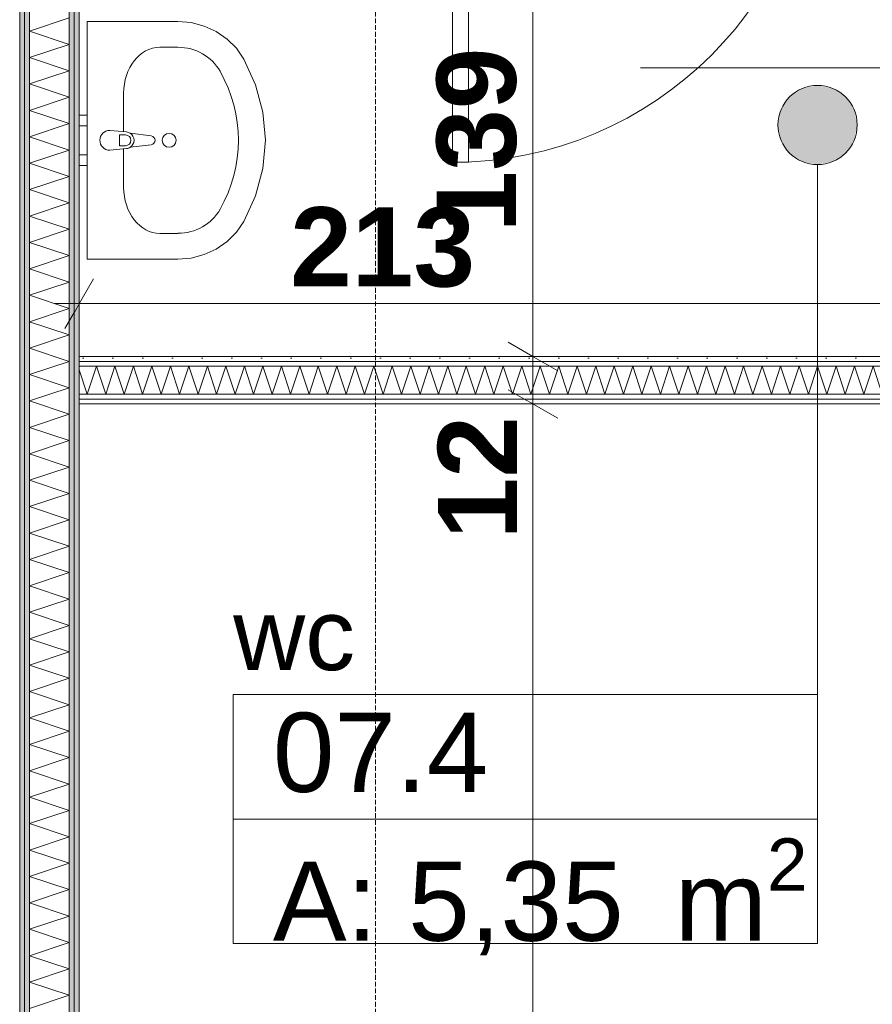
# Model space of a CAD drawing. Extents: x -7314 to 11761, y 144 to 9383.
# Tile 149 of 193: x 5939 to 6154, y 6862 to 7110. Entities that reach past the tile are written whole.
import ezdxf
from ezdxf.xclip import XClip

# ---------------------------------------------------------------- set-up
doc = ezdxf.new("R2010")
doc.units = 0
doc.header["$MEASUREMENT"] = 0
doc.header["$XCLIPFRAME"] = 0
doc.linetypes.add('Krawędzie ukryte', pattern=[68, 48, -20])
doc.linetypes.add('Wipeout_Contour', pattern=[20000, 0, -20000])
for name, color, linetype in [('FORMA - Arch 01 - 220-A Ściany', 7, 'Continuous'), ('FORMA - Arch 01 - 410-K Osie', 7, 'Continuous'), ('FORMA - Arch 01 - 540-I Ogrzewanie', 7, 'Continuous'), ('FORMA - Arch 02 - Strefy', 7, 'Continuous'), ('FORMA - Arch 04 - Wymiary ogólne', 7, 'Continuous')]:
    doc.layers.add(name, color=color, linetype=linetype)
doc.styles.add('STYL_AUTOMATYCZNY_2', font='arial.ttf')
doc.styles.add('STYL_AUTOMATYCZNY_9', font='arial.ttf')
pattern_1 = [(0, (4185.3, -5972.398), (0, 7.5), [0, -7.5])]

# ---------------------------------------------------------------- blocks, each defined once
blk = doc.blocks.new('*X228')
at = {"layer": 'FORMA - Arch 01 - 220-A Ściany', "color": 7, "linetype": 'Continuous', "lineweight": 5, "ltscale": 0.025}
for p, q in [((5941.77, 7107.6), (5951.77, 7110.94)), ((5951.77, 7104.27), (5941.77, 7107.6)), ((5941.77, 7100.94), (5951.77, 7104.27)), ((5951.77, 7097.6), (5941.77, 7100.94)), ((5941.77, 7094.27), (5951.77, 7097.6)), ((5951.77, 7090.94), (5941.77, 7094.27)), ((5941.77, 7087.6), (5951.77, 7090.94)), ((5951.77, 7084.27), (5941.77, 7087.6)), ((5941.77, 7080.94), (5951.77, 7084.27)), ((5951.77, 7077.6), (5941.77, 7080.94)), ((5941.77, 7074.27), (5951.77, 7077.6)), ((5951.77, 7070.94), (5941.77, 7074.27)), ((5941.77, 7067.6), (5951.77, 7070.94)), ((5951.77, 7064.27), (5941.77, 7067.6)), ((5941.77, 7060.94), (5951.77, 7064.27)), ((5951.77, 7057.6), (5941.77, 7060.94)), ((5941.77, 7054.27), (5951.77, 7057.6)), ((5951.77, 7050.94), (5941.77, 7054.27)), ((5941.77, 7047.6), (5951.77, 7050.94)), ((5951.77, 7044.27), (5941.77, 7047.6)), ((5941.77, 7040.94), (5951.77, 7044.27)), ((5951.77, 7037.6), (5941.77, 7040.94)), ((5941.77, 7034.27), (5951.77, 7037.6)), ((5951.77, 7030.94), (5941.77, 7034.27)), ((5941.77, 7027.6), (5951.77, 7030.94)), ((5951.77, 7024.27), (5941.77, 7027.6)), ((5941.77, 7020.94), (5951.77, 7024.27)), ((5951.77, 7017.6), (5941.77, 7020.94)), ((5941.77, 7014.27), (5951.77, 7017.6)), ((5951.77, 7010.94), (5941.77, 7014.27)), ((5941.77, 7007.6), (5951.77, 7010.94)), ((5951.77, 7004.27), (5941.77, 7007.6)), ((5941.77, 7000.94), (5951.77, 7004.27)), ((5951.77, 6997.6), (5941.77, 7000.94)), ((5941.77, 6994.27), (5951.77, 6997.6)), ((5951.77, 6990.94), (5941.77, 6994.27)), ((5941.77, 6987.6), (5951.77, 6990.94)), ((5951.77, 6984.27), (5941.77, 6987.6)), ((5941.77, 6980.94), (5951.77, 6984.27)), ((5951.77, 6977.6), (5941.77, 6980.94)), ((5941.77, 6974.27), (5951.77, 6977.6)), ((5951.77, 6970.94), (5941.77, 6974.27)), ((5941.77, 6967.6), (5951.77, 6970.94)), ((5951.77, 6964.27), (5941.77, 6967.6)), ((5941.77, 6960.94), (5951.77, 6964.27)), ((5951.77, 6957.6), (5941.77, 6960.94)), ((5941.77, 6954.27), (5951.77, 6957.6)), ((5951.77, 6950.94), (5941.77, 6954.27)), ((5941.77, 6947.6), (5951.77, 6950.94)), ((5951.77, 6944.27), (5941.77, 6947.6)), ((5941.77, 6940.94), (5951.77, 6944.27)), ((5951.77, 6937.6), (5941.77, 6940.94)), ((5941.77, 6934.27), (5951.77, 6937.6)), ((5951.77, 6930.94), (5941.77, 6934.27)), ((5941.77, 6927.6), (5951.77, 6930.94)), ((5951.77, 6924.27), (5941.77, 6927.6)), ((5941.77, 6920.94), (5951.77, 6924.27)), ((5951.77, 6917.6), (5941.77, 6920.94)), ((5941.77, 6914.27), (5951.77, 6917.6)), ((5951.77, 6910.94), (5941.77, 6914.27)), ((5941.77, 6907.6), (5951.77, 6910.94)), ((5951.77, 6904.27), (5941.77, 6907.6)), ((5941.77, 6900.94), (5951.77, 6904.27)), ((5951.77, 6897.6), (5941.77, 6900.94)), ((5941.77, 6894.27), (5951.77, 6897.6)), ((5951.77, 6890.94), (5941.77, 6894.27)), ((5941.77, 6887.6), (5951.77, 6890.94)), ((5951.77, 6884.27), (5941.77, 6887.6)), ((5941.77, 6880.94), (5951.77, 6884.27)), ((5951.77, 6877.6), (5941.77, 6880.94)), ((5941.77, 6874.27), (5951.77, 6877.6)), ((5951.77, 6870.94), (5941.77, 6874.27)), ((5941.77, 6867.6), (5951.77, 6870.94)), ((5951.77, 6864.27), (5941.77, 6867.6)), ((5941.77, 6860.94), (5951.77, 6864.27))]:
    blk.add_line(p, q, dxfattribs=at)
blk = doc.blocks.new('*X274')
at = {"layer": 'FORMA - Arch 01 - 220-A Ściany', "color": 7, "linetype": 'Continuous', "lineweight": 5, "ltscale": 0.025}
for p, q in [((5956.3, 7016.01), (5958.63, 7023.01)), ((5958.63, 7023.01), (5960.97, 7016.01)), ((5960.97, 7016.01), (5963.3, 7023.01)), ((5963.3, 7023.01), (5965.63, 7016.01)), ((5965.63, 7016.01), (5967.97, 7023.01)), ((5967.97, 7023.01), (5970.3, 7016.01)), ((5970.3, 7016.01), (5972.63, 7023.01)), ((5972.63, 7023.01), (5974.97, 7016.01)), ((5974.97, 7016.01), (5977.3, 7023.01)), ((5977.3, 7023.01), (5979.63, 7016.01)), ((5979.63, 7016.01), (5981.97, 7023.01)), ((5981.97, 7023.01), (5984.3, 7016.01)), ((5984.3, 7016.01), (5986.63, 7023.01)), ((5986.63, 7023.01), (5988.97, 7016.01)), ((5988.97, 7016.01), (5991.3, 7023.01)), ((5991.3, 7023.01), (5993.63, 7016.01)), ((5993.63, 7016.01), (5995.97, 7023.01)), ((5995.97, 7023.01), (5998.3, 7016.01)), ((5998.3, 7016.01), (6000.63, 7023.01)), ((6000.63, 7023.01), (6002.97, 7016.01)), ((6002.97, 7016.01), (6005.3, 7023.01)), ((6005.3, 7023.01), (6007.63, 7016.01)), ((6007.63, 7016.01), (6009.97, 7023.01)), ((6009.97, 7023.01), (6012.3, 7016.01)), ((6012.3, 7016.01), (6014.63, 7023.01)), ((6014.63, 7023.01), (6016.97, 7016.01)), ((6016.97, 7016.01), (6019.3, 7023.01)), ((6019.3, 7023.01), (6021.63, 7016.01)), ((6021.63, 7016.01), (6023.97, 7023.01)), ((6023.97, 7023.01), (6026.3, 7016.01)), ((6026.3, 7016.01), (6028.63, 7023.01)), ((6028.63, 7023.01), (6030.97, 7016.01)), ((6030.97, 7016.01), (6033.3, 7023.01)), ((6033.3, 7023.01), (6035.63, 7016.01)), ((6035.63, 7016.01), (6037.97, 7023.01)), ((6037.97, 7023.01), (6040.3, 7016.01)), ((6040.3, 7016.01), (6042.63, 7023.01)), ((6042.63, 7023.01), (6044.97, 7016.01)), ((6044.97, 7016.01), (6047.3, 7023.01)), ((6047.3, 7023.01), (6049.63, 7016.01)), ((6049.63, 7016.01), (6051.97, 7023.01)), ((6051.97, 7023.01), (6054.3, 7016.01)), ((6054.3, 7016.01), (6056.63, 7023.01)), ((6056.63, 7023.01), (6058.97, 7016.01)), ((6058.97, 7016.01), (6061.3, 7023.01)), ((6061.3, 7023.01), (6063.63, 7016.01)), ((6063.63, 7016.01), (6065.97, 7023.01)), ((6065.97, 7023.01), (6068.3, 7016.01)), ((6068.3, 7016.01), (6070.63, 7023.01)), ((6070.63, 7023.01), (6072.97, 7016.01)), ((6072.97, 7016.01), (6075.3, 7023.01)), ((6075.3, 7023.01), (6077.63, 7016.01)), ((6077.63, 7016.01), (6079.97, 7023.01)), ((6079.97, 7023.01), (6082.3, 7016.01)), ((6082.3, 7016.01), (6084.63, 7023.01)), ((6084.63, 7023.01), (6086.97, 7016.01)), ((6086.97, 7016.01), (6089.3, 7023.01)), ((6089.3, 7023.01), (6091.63, 7016.01)), ((6091.63, 7016.01), (6093.97, 7023.01)), ((6093.97, 7023.01), (6096.3, 7016.01)), ((6096.3, 7016.01), (6098.63, 7023.01)), ((6098.63, 7023.01), (6100.97, 7016.01)), ((6100.97, 7016.01), (6103.3, 7023.01)), ((6103.3, 7023.01), (6105.63, 7016.01)), ((6105.63, 7016.01), (6107.97, 7023.01)), ((6107.97, 7023.01), (6110.3, 7016.01)), ((6110.3, 7016.01), (6112.63, 7023.01)), ((6112.63, 7023.01), (6114.97, 7016.01)), ((6114.97, 7016.01), (6117.3, 7023.01)), ((6117.3, 7023.01), (6119.63, 7016.01)), ((6119.63, 7016.01), (6121.97, 7023.01)), ((6121.97, 7023.01), (6124.3, 7016.01)), ((6124.3, 7016.01), (6126.63, 7023.01)), ((6126.63, 7023.01), (6128.97, 7016.01)), ((6128.97, 7016.01), (6131.3, 7023.01)), ((6131.3, 7023.01), (6133.63, 7016.01)), ((6133.63, 7016.01), (6135.97, 7023.01)), ((6135.97, 7023.01), (6138.3, 7016.01)), ((6138.3, 7016.01), (6140.63, 7023.01)), ((6140.63, 7023.01), (6142.97, 7016.01)), ((6142.97, 7016.01), (6145.3, 7023.01)), ((6145.3, 7023.01), (6147.63, 7016.01)), ((6147.63, 7016.01), (6149.97, 7023.01)), ((6149.97, 7023.01), (6152.3, 7016.01)), ((6152.3, 7016.01), (6154.63, 7023.01)), ((6154.63, 7023.01), (6156.97, 7016.01)), ((6156.97, 7016.01), (6159.3, 7023.01)), ((6159.3, 7023.01), (6161.63, 7016.01)), ((6161.63, 7016.01), (6163.97, 7023.01)), ((6163.97, 7023.01), (6166.3, 7016.01)), ((6166.3, 7016.01), (6168.63, 7023.01)), ((6168.63, 7023.01), (6170.01, 7018.87)), ((5954.27, 7022.1), (5956.3, 7016.01))]:
    blk.add_line(p, q, dxfattribs=at)
blk = doc.blocks.new('Rysunek_1_1', base_point=(4185.3, -5972.4))
at = {"layer": 'FORMA - Arch 02 - Strefy', "color": 7, "linetype": 'Continuous', "lineweight": 13, "ltscale": 0.025}
for p, q in [((5993.16, 6940.17), (6140.62, 6940.17)), ((5993.16, 6908.74), (5993.16, 6940.17)), ((6140.62, 6940.17), (6140.62, 6908.74)), ((6140.62, 6908.74), (5993.16, 6908.74)), ((5993.16, 6908.74), (6140.62, 6908.74)), ((5993.16, 6877.31), (5993.16, 6908.74)), ((6140.62, 6908.74), (6140.62, 6877.31)), ((6140.62, 6877.31), (5993.16, 6877.31))]:
    blk.add_line(p, q, dxfattribs=at)
at = {"layer": 'FORMA - Arch 02 - Strefy', "color": 7, "linetype": 'Continuous', "lineweight": 13, "attachment_point": 1, "style": 'STYL_AUTOMATYCZNY_2'}
for s, insert, char_height in [('\\A1;{\\pql;\\pt0,460;\\fArial|b0|i0|c238|p0;\\W1.000000;wc\\fArial|b0|i0|c238|p0;\\W1.000000;\\A1{\\H.66x;\\S^  ;}\\fArial|b0|i0|c238|p0;\\W1.000000;\\fArial|b0|i0|c238|p0;\\W1.000000;\\A1{\\H.66x;\\S^  ;}}', (5993.16, 6964.34), 18), ('\\A1;{\\pql;\\pt0,460;\\fArial|b0|i0|c238|p0;\\W1.000000;07.4\\fArial|b0|i0|c238|p0;\\W1.000000;\\A1{\\H.66x;\\S^  ;}\\fArial|b0|i0|c238|p0;\\W1.000000;\\fArial|b0|i0|c238|p0;\\W1.000000;\\A1{\\H.66x;\\S^  ;}}', (6003.16, 6935.6), 20), ('\\A1;{\\pql;\\pt0,460;\\fArial|b0|i0|c238|p0;\\W1.000000;A: 5,35\\fArial|b0|i0|c238|p0;\\W1.000000;\\A1{\\H.66x;\\S^  ;}\\fArial|b0|i0|c238|p0;\\W1.000000; m\\fArial|b0|i0|c238|p0;\\W1.000000;\\A1{\\H.66x;\\S2^  ;}}', (6003.16, 6903.88), 20)]:
    blk.add_mtext(s, dxfattribs=dict(at, insert=insert, char_height=char_height))
at = {"layer": 'FORMA - Arch 04 - Wymiary ogólne', "color": 154, "linetype": 'Continuous', "lineweight": 13, "insert": (6064.81, 6979.38), "char_height": 20, "width": 30.509, "attachment_point": 7, "rotation": 90, "style": 'STYL_AUTOMATYCZNY_9'}
blk.add_mtext('\\A1;{\\pql;\\fArial|b1|i0|c238|p0;\\W1.000000;12}', dxfattribs=at)
at = {"color": 254, "linetype": 'Wipeout_Contour', "lineweight": 0, "ltscale": 35695.711662}
blk.add_wipeout([(5939.27, 6001.9), (5940.52, 6001.9), (5940.52, 7290.16), (5939.27, 7290.16)], dxfattribs=at).dxf.layer = 'FORMA - Arch 01 - 220-A Ściany'
at = {"color": 254, "linetype": 'Wipeout_Contour', "lineweight": 0, "ltscale": 37498.514087}
blk.add_wipeout([(6167.51, 7025.51), (6167.51, 7276.41), (5954.27, 7276.41), (5954.27, 7025.51)], dxfattribs=at).dxf.layer = 'FORMA - Arch 02 - Strefy'
at = {"linetype": 'Continuous', "lineweight": 13}
blk.add_hatch(color=7, dxfattribs=at).paths.add_polyline_path([(6130.62, 7083.92), (6131.38, 7080.09), (6133.55, 7076.84), (6136.79, 7074.68), (6140.62, 7073.92), (6144.45, 7074.68), (6147.69, 7076.84), (6149.86, 7080.09), (6150.62, 7083.92), (6149.86, 7087.74), (6147.69, 7090.99), (6144.45, 7093.15), (6140.62, 7093.92), (6136.79, 7093.15), (6133.55, 7090.99), (6131.38, 7087.74)])
at = {"layer": 'FORMA - Arch 01 - 220-A Ściany', "linetype": 'Continuous', "lineweight": 5}
h = blk.add_hatch(dxfattribs=at)
h.set_pattern_fill('Gips_0001', style=0, pattern_type=2)
h.set_pattern_definition(pattern_1)
h.paths.add_polyline_path([(5939.27, 6001.9), (5940.52, 6001.9), (5940.52, 7290.16), (5939.27, 7290.16)])
at = {"color": 7, "linetype": 'Continuous', "lineweight": 13, "ltscale": 0.025}
blk.add_circle((6140.62, 7083.92), 10, dxfattribs=at)
at = {"layer": 'FORMA - Arch 01 - 220-A Ściany', "color": 7, "linetype": 'Continuous', "lineweight": 15, "ltscale": 0.025}
blk.add_line((6095.98, 7098.33), (6187.6, 7098.33), dxfattribs=at)
at = {"layer": 'FORMA - Arch 01 - 220-A Ściany', "color": 7, "linetype": 'Continuous', "lineweight": 15, "ltscale": 0.025, "flags": 128}
blk.add_lwpolyline([(5939.27, 7291.41), (5939.27, 6001.9)], dxfattribs=at)
at = {"layer": 'FORMA - Arch 01 - 220-A Ściany', "color": 7, "linetype": 'Continuous', "lineweight": 13, "ltscale": 0.025}
blk.add_arc((6048.5, 7166.91), 92.4, 270, 0, dxfattribs=at)
at = {"layer": 'FORMA - Arch 04 - Wymiary ogólne', "color": 154, "linetype": 'Continuous', "lineweight": 13, "insert": (6007.56, 7042.84), "char_height": 20, "width": 45.7634, "attachment_point": 7, "style": 'STYL_AUTOMATYCZNY_9'}
blk.add_mtext('\\A1;{\\pql;\\fArial|b1|i0|c238|p0;\\W1.000000;213}', dxfattribs=at)
at = {"color": 254, "linetype": 'Wipeout_Contour', "lineweight": 0, "ltscale": 35538.341017}
blk.add_wipeout([(5953.02, 7164.41), (5953.02, 6001.9), (5954.27, 6001.9), (5954.27, 7164.41)], dxfattribs=at).dxf.layer = 'FORMA - Arch 01 - 220-A Ściany'
at = {"layer": 'FORMA - Arch 01 - 220-A Ściany', "linetype": 'Continuous', "lineweight": 5}
h = blk.add_hatch(dxfattribs=at)
h.set_pattern_fill('Gips_0001', style=0, pattern_type=2)
h.set_pattern_definition(pattern_1)
h.paths.add_polyline_path([(5953.02, 7164.41), (5953.02, 6001.9), (5954.27, 6001.9), (5954.27, 7164.41)])
at = {"layer": 'FORMA - Arch 01 - 220-A Ściany', "color": 7, "linetype": 'Continuous', "lineweight": 15, "ltscale": 0.025, "flags": 128}
blk.add_lwpolyline([(5954.27, 6001.9), (5954.27, 7164.41)], dxfattribs=at)
at = {"layer": 'FORMA - Arch 04 - Wymiary ogólne', "color": 154, "linetype": 'Continuous', "lineweight": 13, "ltscale": 0.025}
for p, q in [((5954.27, 7048.21), (5954.27, 7029.46)), ((6167.51, 7038.84), (5954.27, 7038.84))]:
    blk.add_line(p, q, dxfattribs=at)
at = {"color": 254, "linetype": 'Wipeout_Contour', "lineweight": 0, "ltscale": 35697.111736}
blk.add_wipeout([(5940.52, 7288.91), (5940.52, 6001.9), (5941.77, 6001.9), (5941.77, 7288.91)], dxfattribs=at).dxf.layer = 'FORMA - Arch 01 - 220-A Ściany'
at = {"color": 254, "linetype": 'Wipeout_Contour', "lineweight": 0, "ltscale": 37376.757523}
blk.add_wipeout([(6048.5, 7074.51), (6052.5, 7074.51), (6052.5, 7166.91), (6048.5, 7166.91)], dxfattribs=at).dxf.layer = 'FORMA - Arch 01 - 220-A Ściany'
at = {"layer": 'FORMA - Arch 01 - 220-A Ściany', "linetype": 'Continuous', "lineweight": 5}
h = blk.add_hatch(dxfattribs=at)
h.set_pattern_fill('Gips_0001', style=0, pattern_type=2)
h.set_pattern_definition(pattern_1)
h.paths.add_polyline_path([(5940.52, 7288.91), (5940.52, 6001.9), (5941.77, 6001.9), (5941.77, 7288.91)])
at = {"layer": 'FORMA - Arch 01 - 220-A Ściany', "color": 7, "linetype": 'Continuous', "lineweight": 13, "ltscale": 0.025}
for p, q in [((5940.52, 7288.91), (5940.52, 6001.9)), ((6048.5, 7074.51), (6048.5, 7166.91)), ((6052.5, 7166.91), (6052.5, 7074.51)), ((6052.5, 7074.51), (6048.5, 7074.51))]:
    blk.add_line(p, q, dxfattribs=at)
at = {"layer": 'FORMA - Arch 04 - Wymiary ogólne', "color": 154, "linetype": 'Continuous', "lineweight": 13, "insert": (6064.81, 7056.82), "char_height": 20, "width": 45.7634, "attachment_point": 7, "rotation": 90, "style": 'STYL_AUTOMATYCZNY_9'}
blk.add_mtext('\\A1;{\\pql;\\fArial|b1|i0|c238|p0;\\W1.000000;139}', dxfattribs=at)
at = {"color": 254, "linetype": 'Wipeout_Contour', "lineweight": 0, "ltscale": 35536.905694}
blk.add_wipeout([(5951.77, 7165.66), (5951.77, 6001.9), (5953.02, 6001.9), (5953.02, 7165.66)], dxfattribs=at).dxf.layer = 'FORMA - Arch 01 - 220-A Ściany'
at = {"color": 254, "linetype": 'Wipeout_Contour', "lineweight": 0, "ltscale": 37113.834699}
blk.add_wipeout([(6167.51, 7025.51), (5954.27, 7025.51), (5954.27, 7024.26), (6167.51, 7024.26)], dxfattribs=at).dxf.layer = 'FORMA - Arch 01 - 220-A Ściany'
at = {"color": 254, "linetype": 'Wipeout_Contour', "lineweight": 0, "ltscale": 37156.494219}
blk.add_wipeout([(6224.31, 7014.76), (5954.27, 7014.76), (5954.27, 7013.51), (6224.31, 7013.51)], dxfattribs=at).dxf.layer = 'FORMA - Arch 01 - 220-A Ściany'
at = {"color": 254, "linetype": 'Wipeout_Contour', "lineweight": 0, "ltscale": 37021.766934}
blk.add_wipeout([(5956.27, 7086.4), (5954.27, 7086.4), (5954.27, 7083.7), (5956.27, 7083.7)], dxfattribs=at).dxf.layer = 'FORMA - Arch 01 - 540-I Ogrzewanie'
at = {"color": 254, "linetype": 'Wipeout_Contour', "lineweight": 0, "ltscale": 36991.155834}
blk.add_wipeout([(5956.27, 7076.4), (5954.27, 7076.4), (5954.27, 7073.7), (5956.27, 7073.7)], dxfattribs=at).dxf.layer = 'FORMA - Arch 01 - 540-I Ogrzewanie'
at = {"layer": 'FORMA - Arch 01 - 220-A Ściany', "linetype": 'Continuous', "lineweight": 5}
h = blk.add_hatch(dxfattribs=at)
h.set_pattern_fill('Gips_0001', style=0, pattern_type=2)
h.set_pattern_definition(pattern_1)
h.paths.add_polyline_path([(5951.77, 7165.66), (5951.77, 6001.9), (5953.02, 6001.9), (5953.02, 7165.66)])
h = blk.add_hatch(dxfattribs=at)
h.set_pattern_fill('Gips_0001', style=0, pattern_type=2)
h.set_pattern_definition(pattern_1)
h.paths.add_polyline_path([(6167.51, 7025.51), (5954.27, 7025.51), (5954.27, 7024.26), (6167.51, 7024.26)])
h = blk.add_hatch(dxfattribs=at)
h.set_pattern_fill('Gips_0001', style=0, pattern_type=2)
h.set_pattern_definition(pattern_1)
h.paths.add_polyline_path([(6224.31, 7014.76), (5954.27, 7014.76), (5954.27, 7013.51), (6224.31, 7013.51)])
at = {"layer": 'FORMA - Arch 01 - 220-A Ściany', "color": 7, "linetype": 'Continuous', "lineweight": 13, "ltscale": 0.025}
blk.add_line((5953.02, 6001.9), (5953.02, 7165.66), dxfattribs=at)
at = {"layer": 'FORMA - Arch 01 - 220-A Ściany', "color": 7, "linetype": 'Continuous', "lineweight": 15, "ltscale": 0.025, "flags": 128}
for points in [[(6167.51, 7025.51), (5954.27, 7025.51)], [(5954.27, 7013.51), (6224.31, 7013.51)]]:
    blk.add_lwpolyline(points, dxfattribs=at)
at = {"layer": 'FORMA - Arch 01 - 540-I Ogrzewanie', "color": 6, "linetype": 'Continuous', "lineweight": 15, "ltscale": 0.025, "flags": 128}
for points in [[(5956.27, 7086.4), (5956.27, 7083.7), (5954.27, 7083.7), (5954.27, 7086.4)], [(5956.27, 7076.4), (5956.27, 7073.7), (5954.27, 7073.7), (5954.27, 7076.4)]]:
    blk.add_lwpolyline(points, close=True, dxfattribs=at)
at = {"layer": 'FORMA - Arch 04 - Wymiary ogólne', "color": 154, "linetype": 'Continuous', "lineweight": 13, "ltscale": 0.025}
for p, q in [((6068.81, 7025.51), (6068.81, 7164.41)), ((6078.18, 7025.51), (6059.43, 7025.51)), ((6078.18, 7013.51), (6059.43, 7013.51)), ((6068.81, 6001.9), (6068.81, 7013.51))]:
    blk.add_line(p, q, dxfattribs=at)
at = {"color": 254, "linetype": 'Wipeout_Contour', "lineweight": 0, "ltscale": 35523.725445}
blk.add_wipeout([(5941.77, 7166.91), (5941.77, 6001.9), (5951.77, 6001.9), (5951.77, 7166.91)], dxfattribs=at).dxf.layer = 'FORMA - Arch 01 - 220-A Ściany'
at = {"color": 254, "linetype": 'Wipeout_Contour', "lineweight": 0, "ltscale": 37111.698638}
blk.add_wipeout([(6168.76, 7024.26), (5954.27, 7024.26), (5954.27, 7023.01), (6168.76, 7023.01)], dxfattribs=at).dxf.layer = 'FORMA - Arch 01 - 220-A Ściany'
at = {"color": 254, "linetype": 'Wipeout_Contour', "lineweight": 0, "ltscale": 37160.270156}
blk.add_wipeout([(6224.31, 7016.01), (5954.27, 7016.01), (5954.27, 7014.76), (6224.31, 7014.76)], dxfattribs=at).dxf.layer = 'FORMA - Arch 01 - 220-A Ściany'
at = {"color": 254, "linetype": 'Wipeout_Contour', "lineweight": 0, "ltscale": 194724.888966}
blk.add_wipeout([(5956.27, 7110.05), (5956.27, 7050.05), (5979.18, 7050.05), (5982.55, 7050.34), (5985.81, 7051.2), (5988.87, 7052.6), (5991.61, 7054.5), (5993.95, 7056.84), (5995.83, 7059.54), (5998.82, 7066.05), (6000.65, 7072.96), (6001.27, 7080.05), (6000.65, 7087.15), (5998.82, 7094.05), (5995.83, 7100.57), (5993.95, 7103.27), (5991.61, 7105.6), (5988.87, 7107.5), (5985.81, 7108.9), (5982.55, 7109.76), (5979.18, 7110.05)], dxfattribs=at).dxf.layer = 'FORMA - Arch 01 - 540-I Ogrzewanie'
at = {"layer": 'FORMA - Arch 01 - 220-A Ściany', "linetype": 'Continuous', "lineweight": 5}
h = blk.add_hatch(dxfattribs=at)
h.set_pattern_fill('Gips_0001', style=0, pattern_type=2)
h.set_pattern_definition(pattern_1)
h.paths.add_polyline_path([(6168.76, 7024.26), (5954.27, 7024.26), (5954.27, 7023.01), (6168.76, 7023.01)])
h = blk.add_hatch(dxfattribs=at)
h.set_pattern_fill('Gips_0001', style=0, pattern_type=2)
h.set_pattern_definition(pattern_1)
h.paths.add_polyline_path([(6224.31, 7016.01), (5954.27, 7016.01), (5954.27, 7014.76), (6224.31, 7014.76)])
at = {"layer": 'FORMA - Arch 01 - 220-A Ściany', "color": 7, "linetype": 'Continuous', "lineweight": 13, "ltscale": 0.025}
for p, q in [((5941.77, 7166.91), (5941.77, 6001.9)), ((5951.77, 6001.9), (5951.77, 7166.91)), ((6168.76, 7024.26), (5954.27, 7024.26)), ((5954.27, 7014.76), (6224.31, 7014.76))]:
    blk.add_line(p, q, dxfattribs=at)
at = {"layer": 'FORMA - Arch 01 - 220-A Ściany', "color": 7, "linetype": 'Continuous', "lineweight": 15, "ltscale": 0.025, "flags": 128}
for points in [[(5954.27, 7025.51), (5954.27, 7024.26)], [(5954.27, 7014.76), (5954.27, 7013.51)]]:
    blk.add_lwpolyline(points, dxfattribs=at)
at = {"layer": 'FORMA - Arch 01 - 540-I Ogrzewanie', "color": 6, "linetype": 'Continuous', "lineweight": 15, "ltscale": 0.025}
for p, q in [((5974.6, 7103.53), (5979.18, 7103.53)), ((5965.5, 7068.17), (5965.5, 7091.94)), ((5974.6, 7056.57), (5979.18, 7056.57))]:
    blk.add_line(p, q, dxfattribs=at)
at = {"layer": 'FORMA - Arch 01 - 540-I Ogrzewanie', "color": 6, "linetype": 'Continuous', "lineweight": 15, "ltscale": 0.025, "flags": 128}
blk.add_lwpolyline([(5956.27, 7110.05), (5979.18, 7110.05), (5982.55, 7109.76), (5985.81, 7108.9), (5988.87, 7107.5), (5991.61, 7105.6), (5993.95, 7103.27), (5995.83, 7100.57), (5998.82, 7094.05), (6000.65, 7087.15), (6001.27, 7080.05), (6000.65, 7072.96), (5998.82, 7066.05), (5995.83, 7059.54), (5993.95, 7056.84), (5991.61, 7054.5), (5988.87, 7052.6), (5985.81, 7051.2), (5982.55, 7050.34), (5979.18, 7050.05), (5956.27, 7050.05)], close=True, dxfattribs=at)
at = {"layer": 'FORMA - Arch 01 - 540-I Ogrzewanie', "color": 6, "linetype": 'Continuous', "lineweight": 15, "ltscale": 0.025}
blk.add_circle((5976.98, 7080.05), 1.75, dxfattribs=at)
for centre, major_axis, ratio, start_param, end_param in [((5974.6, 7091.92), (0, 11.61), 0.783646, 0, 1.570796), ((5979.18, 7091.94), (12.12, 0), 0.956522, 0.496975, 1.570796), ((5956.27, 7080.05), (38.18, 0), 0.956522, 5.78621, 6.78016), ((5974.6, 7068.18), (0, 11.61), 0.783646, 1.570796, 3.141593), ((5979.18, 7068.17), (12.12, 0), 0.956522, 4.712389, 5.78621)]:
    blk.add_ellipse(centre, major_axis=major_axis, ratio=ratio, start_param=start_param, end_param=end_param, dxfattribs=at)
at = {"layer": 'FORMA - Arch 04 - Wymiary ogólne', "color": 154, "linetype": 'Continuous', "lineweight": 13, "ltscale": 0.025}
for p, q in [((5957.88, 7045.09), (5950.66, 7032.59)), ((5954.27, 7038.84), (5948.16, 7038.84))]:
    blk.add_line(p, q, dxfattribs=at)
at = {"color": 7, "linetype": 'Continuous', "lineweight": 13, "ltscale": 0.025}
blk.add_blockref('*X228', (0, 0), dxfattribs=at)
at = {"color": 254, "linetype": 'Wipeout_Contour', "lineweight": 0, "ltscale": 37100.859677}
blk.add_wipeout([(6170.01, 7023.01), (5954.27, 7023.01), (5954.27, 7016.01), (6170.01, 7016.01)], dxfattribs=at).dxf.layer = 'FORMA - Arch 01 - 220-A Ściany'
at = {"color": 254, "linetype": 'Wipeout_Contour', "lineweight": 0, "ltscale": 203699.304966}
blk.add_wipeout([(5962, 7082.55), (5962, 7082.55), (5960.23, 7081.82), (5959.5, 7080.05), (5960.23, 7078.29), (5962, 7077.55), (5962, 7077.55), (5966.2, 7077.95), (5966.2, 7077.95), (5967.15, 7078.28), (5967.15, 7078.28), (5972.44, 7078.94), (5972.44, 7078.94), (5973.14, 7079.31), (5973.42, 7080.05), (5973.14, 7080.79), (5972.44, 7081.16), (5972.44, 7081.16), (5967.15, 7081.83), (5967.15, 7081.83), (5966.2, 7082.15), (5966.2, 7082.15)], dxfattribs=at).dxf.layer = 'FORMA - Arch 01 - 540-I Ogrzewanie'
at = {"color": 7, "linetype": 'Continuous', "lineweight": 13, "ltscale": 0.025}
blk.add_line((6140.62, 6877.31), (6140.62, 7073.92), dxfattribs=at)
at = {"layer": 'FORMA - Arch 01 - 220-A Ściany', "color": 7, "linetype": 'Continuous', "lineweight": 13, "ltscale": 0.025}
for p, q in [((6170.01, 7023.01), (5954.27, 7023.01)), ((5954.27, 7016.01), (6170.01, 7016.01))]:
    blk.add_line(p, q, dxfattribs=at)
at = {"layer": 'FORMA - Arch 01 - 220-A Ściany', "color": 7, "linetype": 'Continuous', "lineweight": 15, "ltscale": 0.025, "flags": 128}
for points in [[(5954.27, 7024.26), (5954.27, 7023.01)], [(5954.27, 7023.01), (5954.27, 7016.01)], [(5954.27, 7016.01), (5954.27, 7014.76)]]:
    blk.add_lwpolyline(points, dxfattribs=at)
at = {"layer": 'FORMA - Arch 01 - 410-K Osie', "color": 7, "linetype": 'Krawędzie ukryte', "lineweight": 13, "ltscale": 0.025}
blk.add_line((6029.04, 5890.7), (6029.04, 8978.35), dxfattribs=at)
at = {"layer": 'FORMA - Arch 01 - 540-I Ogrzewanie', "color": 6, "linetype": 'Continuous', "lineweight": 15, "ltscale": 0.025}
for p, q in [((5965.98, 7081.41), (5964.49, 7081.41)), ((5964.49, 7081.41), (5964.49, 7078.69)), ((5964.49, 7078.69), (5965.98, 7078.69))]:
    blk.add_line(p, q, dxfattribs=at)
at = {"layer": 'FORMA - Arch 01 - 540-I Ogrzewanie', "color": 6, "linetype": 'Continuous', "lineweight": 15, "ltscale": 0.025, "flags": 128}
blk.add_lwpolyline([(5962, 7082.55), (5966.2, 7082.15, -0.12102), (5967.15, 7081.83), (5972.44, 7081.16, -0.882566), (5972.44, 7078.94), (5967.15, 7078.28, -0.12102), (5966.2, 7077.95), (5962, 7077.55, -1)], format="xyb", close=True, dxfattribs=at)
at = {"layer": 'FORMA - Arch 01 - 540-I Ogrzewanie', "color": 6, "linetype": 'Continuous', "lineweight": 15, "ltscale": 0.025}
for centre, radius, start, end in [((5965.98, 7080.05), 1.36, 270, 90), ((5966.01, 7080.05), 2.11, 302.771, 57.229)]:
    blk.add_arc(centre, radius, start, end, dxfattribs=at)
at = {"layer": 'FORMA - Arch 04 - Wymiary ogólne', "color": 154, "linetype": 'Continuous', "lineweight": 13, "ltscale": 0.025}
for p, q in [((6062.56, 7029.11), (6075.06, 7021.9)), ((6068.81, 7013.51), (6068.81, 7025.51)), ((6062.56, 7017.11), (6075.06, 7009.9))]:
    blk.add_line(p, q, dxfattribs=at)
at = {"color": 7, "linetype": 'Continuous', "lineweight": 13, "ltscale": 0.025}
blk.add_blockref('*X274', (0, 0), dxfattribs=at)

msp = doc.modelspace()

# ---------------------------------------------------------------- block references
at = {"lineweight": 20}
ref = msp.add_blockref('Rysunek_1_1', (4185.29965, -5972.39804), dxfattribs=at)
XClip(ref).set_block_clipping_path([(254.0251470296, 246.5573808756), (9689.7973583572, 9358.9497337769)])

doc.saveas('drawing.dxf')
